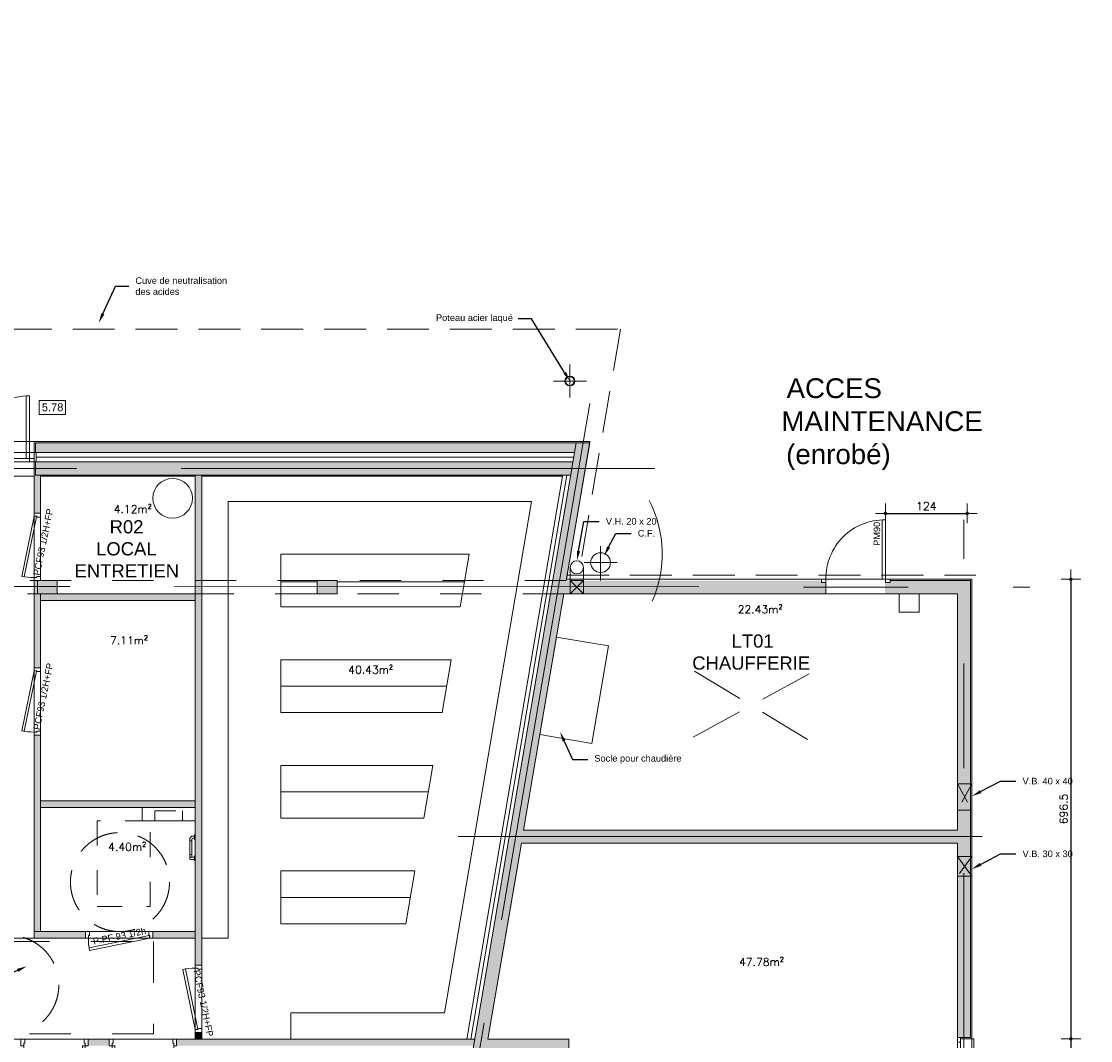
# Model space of a CAD drawing. Header units: metres. Extents: x -27451 to 793200, y -12566 to 75286.
# Tile 22 of 27: x 65497 to 81693, y 21922 to 37367. Entities that reach past the tile are written whole.
import ezdxf
from ezdxf import colors
from ezdxf.entities.mleader import LeaderData, LeaderLine
from ezdxf.math import Vec2, Vec3

# ---------------------------------------------------------------- set-up
doc = ezdxf.new("R2010")
doc.units = ezdxf.units.M
doc.header["$LTSCALE"] = 50
for name, pattern in [('AXES', [50.8, 31.75, -6.35, 6.35, -6.35]), ('CACHE', [9.525, 6.35, -3.175]), ('INTERROMPU', [19.05, 12.7, -6.35]), ('PLURIELLE', [0.5, 0.25, -0.25])]:
    doc.linetypes.add(name, pattern=pattern)
doc.layers.get('0').update_dxf_attribs({"lineweight": 0})
doc.layers.get('DefPoints').update_dxf_attribs({"lineweight": 0})
for name, color, linetype, lineweight in [('D-CLDIST', 3, 'Continuous', 0), ('D-CLDOUB', 2, 'Continuous', 0), ('D-ISOLAT', 104, 'Continuous', 0), ('E-EQUIP', 30, 'Continuous', 0), ('E-MOBIL', 43, 'Continuous', 0), ('E-SERRUR', 9, 'Continuous', 0), ('H-CLOISON', 20, 'Continuous', 0), ('H-PAROIS', 9, 'Continuous', 0), ('O-MENUISEXT', 1, 'Continuous', 0), ('O-MENUISINT', 6, 'Continuous', 0), ('P-PLAF. PLACO', 60, 'Continuous', 0), ('P-PLOMBERIE', 5, 'ELECTRICITE', 0), ('R-COT50', 7, 'Continuous', 0), ('R-TEXTE1', 7, 'Continuous', 0), ('R-TEXTE2', 1, 'Continuous', 0), ('S-AXESTR', 1, 'AXES', 0), ('S-CHARPENTE', 8, 'Continuous', 0), ('S-ELTVUS', 195, 'Continuous', 0), ('S-MACON', 4, 'Continuous', 0), ('S-POUTRE', 8, 'INTERROMPU', 0), ('S-SANIT.', 143, 'Continuous', 0), ('T-DIVERS', 52, 'Continuous', 0), ('T-TEXTE SURFACE', 31, 'Continuous', 0), ('V-ENDUIT', 3, 'Continuous', 0)]:
    doc.layers.add(name, color=color, linetype=linetype, lineweight=lineweight)
doc.layers.add('R-ACCESSIBILITE PMR', color=7, linetype='Continuous', lineweight=0, true_color=0x8f23b3)
doc.layers.add('SU-SURHAB', color=21, linetype='Continuous', lineweight=0, plot=False)
doc.layers.add('SU-SURHOB', color=225, linetype='Continuous', lineweight=0, plot=False)
doc.styles.add('AAP Fort', font='swiss.ttf')
doc.styles.add('AAP Light', font='simplex.shx', dxfattribs={"width": 0.67})
doc.styles.add('Cotation', font='Romans.shx')
doc.linetypes.add('AEP', pattern='A,0.5,-0.2,["AEP",Standard,S=0.1,R=0,X=-0.1,Y=-0.05],-0.25', length=0.95)
doc.linetypes.add('ELECTRICITE', pattern='A,12.7,-5.08,["EL",Standard,S=2.54,R=0,X=-2.54,Y=-1.27],-5.08', length=22.86)
doc.linetypes.add('ISOLATION', pattern='A,0.00254,-2.54,[134,ltypeshp.shx,S=2.54,R=0,X=-2.54,Y=0],-5.08,[134,ltypeshp.shx,S=2.54,R=180,X=2.54,Y=0],-2.54', length=10.16254)
doc.dimstyles.new('COT50', dxfattribs={"dimscale": 0, "dimtxt": 120, "dimasz": 10, "dimexe": 1.25, "dimexo": 0.625, "dimgap": 50, "dimtad": 1, "dimdec": 1, "dimlfac": 0.1, "dimrnd": 0.5, "dimdsep": 46, "dimtxsty": 'Cotation', "dimblk1": 'POINTCOT', "dimblk2": 'POINTCOT', "dimsah": 1, "dimcen": 150, "dimse1": 1, "dimse2": 1, "dimadec": 0, "dimazin": 0, "dimtfac": 1, "dimtdec": 1, "dimtix": 1, "dimtmove": 2, "dimatfit": 3, "dimldrblk": 'POINTCOT', "dimfxl": 1, "dimtfill": 1, "dimtolj": 1, "dimarcsym": 0})

# ---------------------------------------------------------------- blocks, each defined once
blk = doc.blocks.new('Pint_Cloison10_93')
for points in [[(-8.5, 0), (-4.5, 0), (-4.5, 93), (-8.5, 93)], [(-96, -10), (-102, -10), (-102, 0), (-97.5, 0), (-97.5, -4), (-96, -4)]]:
    blk.add_lwpolyline(points, close=True)
blk.add_lwpolyline([(0, -10), (-6, -10), (-6, -4), (-4.5, -4), (-4.5, 0), (0, 0), (0, -10)])
at = {"ltscale": 25}
blk.add_arc((-4.5, 0), 93, 90, 180, dxfattribs=at)
blk = doc.blocks.new('Pext_90')
for points in [[(-7, 0), (-12, 0), (-12, 95), (-7, 95)], [(-102, -5), (-109, -5), (-109, 0), (-102, 0)], [(0, -5), (-7, -5), (-7, 0), (0, 0)]]:
    blk.add_lwpolyline(points, close=True)
blk.add_arc((-7, 0), 95, 90, 180)
blk = doc.blocks.new('PORTE 90 CLOIS 12 SEMI FERMEE')
blk.add_lwpolyline([(-2, 0), (-2, -6), (-8, -6), (-8, -4.5), (-12, -4.5), (-12, 0), (-2, 0)])
for points in [[(-8.1, -5.3), (-12, -4.5), (-30.7, -95.6), (-26.8, -96.4)], [(-2, -96), (-2, -102), (-12, -102), (-12, -97.5), (-8, -97.5), (-8, -96)]]:
    blk.add_lwpolyline(points, close=True)
at = {"ltscale": 25}
blk.add_arc((-12, -4.5), 93, 258.4134, 270, dxfattribs=at)
blk = doc.blocks.new('POINTCOT')
for p, q in [((0, 15), (0, -15)), ((-15, 0), (15, 0))]:
    blk.add_line(p, q)
at = {"const_width": 2.5}
blk.add_lwpolyline([(-1.3, 0, 1), (1.3, 0, 1)], format="xyb", close=True, dxfattribs=at)
blk = doc.blocks.new('*D576')
at = {"layer": 'DefPoints', "color": 0, "transparency": 16777216}
for p in [(79825, 29911), (78585, 28893), (79825, 28913)]:
    blk.add_point(p, dxfattribs=at)
at = {"layer": 'R-COT50', "color": 0, "lineweight": -2, "transparency": 16777216}
blk.add_line((78595, 29911), (79815, 29911), dxfattribs=at)
at = {"layer": 'R-COT50', "color": 0, "lineweight": -2, "transparency": 16777216, "xscale": 10, "yscale": 10, "zscale": 10}
for p, rotation in [((78585, 29911), 180.0000000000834), ((79825, 29911), 8.335597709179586e-11)]:
    blk.add_blockref('POINTCOT', p, dxfattribs=dict(at, rotation=rotation))
at = {"layer": 'R-COT50', "color": 0, "transparency": 16777216, "insert": (79205, 30021), "char_height": 120, "attachment_point": 5, "style": 'Cotation', "bg_fill": 3, "box_fill_scale": 1.1, "bg_fill_color": 256, "bg_fill_true_color": 13158600, "bg_fill_transparency": 0}
blk.add_mtext('\\A1;124', dxfattribs=at)
blk = doc.blocks.new('*D585')
at = {"layer": 'DefPoints', "color": 0, "transparency": 16777216}
for p in [(79895, 28913), (79895, 21949), (81395, 21949)]:
    blk.add_point(p, dxfattribs=at)
at = {"layer": 'R-COT50', "color": 0, "lineweight": -2, "transparency": 16777216}
blk.add_line((81395, 28903), (81395, 21959), dxfattribs=at)
at = {"layer": 'R-COT50', "color": 0, "lineweight": -2, "transparency": 16777216, "xscale": 10, "yscale": 10, "zscale": 10}
for p, rotation in [((81395, 28913), 90), ((81395, 21949), 270)]:
    blk.add_blockref('POINTCOT', p, dxfattribs=dict(at, rotation=rotation))
at = {"layer": 'R-COT50', "color": 0, "transparency": 16777216, "insert": (81285, 25431), "char_height": 120, "attachment_point": 5, "rotation": 90, "style": 'Cotation', "bg_fill": 3, "box_fill_scale": 1.1, "bg_fill_color": 256, "bg_fill_true_color": 13158600, "bg_fill_transparency": 0}
blk.add_mtext('\\A1;696.5', dxfattribs=at)
blk = doc.blocks.new('*D586')
at = {"layer": 'DefPoints', "color": 0, "transparency": 16777216}
for p in [(79895, 21949), (79895, 18409), (81395, 18409)]:
    blk.add_point(p, dxfattribs=at)
at = {"layer": 'R-COT50', "color": 0, "lineweight": -2, "transparency": 16777216}
blk.add_line((81395, 21939), (81395, 18419), dxfattribs=at)
at = {"layer": 'R-COT50', "color": 0, "lineweight": -2, "transparency": 16777216, "xscale": 10, "yscale": 10, "zscale": 10}
for p, rotation in [((81395, 21949), 90), ((81395, 18409), 270)]:
    blk.add_blockref('POINTCOT', p, dxfattribs=dict(at, rotation=rotation))
at = {"layer": 'R-COT50', "color": 0, "transparency": 16777216, "insert": (81285, 20179), "char_height": 120, "attachment_point": 5, "rotation": 90, "style": 'Cotation', "bg_fill": 3, "box_fill_scale": 1.1, "bg_fill_color": 256, "bg_fill_true_color": 13158600, "bg_fill_transparency": 0}
blk.add_mtext('\\A1;354 x 80', dxfattribs=at)

msp = doc.modelspace()

# ---------------------------------------------------------------- hatches: boundary and pattern name
at = {"layer": 'H-CLOISON'}
h = msp.add_hatch(color=256, dxfattribs=at)
h.dxf.hatch_style = 1
h.paths.add_polyline_path([(65789.13, 28592.84), (65789.13, 28692.84), (65739.13, 28692.84), (65689.13, 28692.84), (65689.13, 27572.84), (65789.13, 27572.84)])
h.paths.add_polyline_path([(65739.13, 28804.56), (65689.13, 28804.6), (65689.13, 28692.84), (65739.13, 28692.84)])
h.paths.add_polyline_path([(65739.13, 28892.84), (65689.13, 28892.84), (65689.13, 28804.6), (65739.13, 28804.56)])
h.paths.add_polyline_path([(65789.13, 30472.84), (65789.13, 30492.84), (65689.13, 30492.84), (65689.13, 29912.84), (65789.13, 29912.84)])
for points in [[(68229.13, 30492.84), (68129.13, 30492.84), (68129.13, 23064.27), (68229.13, 23064.27)], [(65789.13, 26552.84), (65689.13, 26552.84), (65689.13, 23574.27), (65789.13, 23574.27)], [(65789.13, 25554.27), (65789.13, 25454.27), (68129.13, 25454.27), (68129.13, 25554.27)], [(66829.13, 21944.27), (66509.13, 21944.27), (66509.13, 21844.27), (66829.13, 21844.27)], [(72345.43, 21844.73), (72362.4, 21944.27), (67849.13, 21944.27), (67849.13, 21844.27)]]:
    msp.add_hatch(color=256, dxfattribs=at).paths.add_polyline_path(points)
h = msp.add_hatch(color=256, dxfattribs=at)
h.dxf.hatch_style = 1
h.paths.add_polyline_path([(68129.13, 28592.84), (68129.13, 28692.84), (65789.13, 28692.84), (65789.13, 28592.84)])
h = msp.add_hatch(color=256, dxfattribs=at)
h.paths.add_polyline_path([(66466.63, 23474.27), (66466.63, 23574.27), (65689.13, 23574.27), (65689.13, 23474.27)])
h.paths.add_polyline_path([(68129.13, 23474.27), (68129.13, 23574.27), (67486.63, 23574.27), (67486.63, 23474.27)])
msp.add_hatch(color=256, dxfattribs=at).paths.add_polyline_path([(68229.13, 21944.27), (68229.13, 22044.27), (68129.13, 22044.27), (68129.13, 21944.27)], flags=17)
at = {"layer": 'H-PAROIS', "true_color": 0x002f5f}
h = msp.add_hatch(color=158, dxfattribs=at)
h.dxf.hatch_style = 1
h.paths.add_polyline_path([(73105.38, 25112.84), (73715.61, 28692.84), (77679.77, 28692.84), (77679.77, 28862.84), (77609.77, 28862.84), (77609.77, 28892.84), (73749.7, 28892.84), (74056.52, 30692.84), (74105.95, 30982.84), (73903.07, 30982.84), (73853.63, 30692.84), (65709.13, 30692.84), (65709.13, 30492.84), (73819.54, 30492.84), (72328.31, 21744.27), (73589.13, 21744.27), (73589.13, 21524.27), (73789.13, 21524.27), (73789.13, 21944.27), (72565.29, 21944.27), (73071.29, 24912.84), (79674.77, 24912.84), (79674.77, 21964.27), (79874.77, 21964.27), (79874.77, 28892.84), (78649.77, 28892.84), (78649.77, 28862.84), (78579.77, 28862.84), (78579.77, 28692.84), (79674.77, 28692.84), (79674.77, 25112.84)])
h = msp.add_hatch(color=158, dxfattribs=at)
h.dxf.hatch_style = 1
h.paths.add_polyline_path([(73877.5, 30832.84), (73903.07, 30982.84), (65709.13, 30982.84), (65709.13, 30832.84)])
h = msp.add_hatch(color=158, dxfattribs=at)
h.dxf.hatch_style = 1
h.paths.add_polyline_path([(66039.13, 28692.84), (66039.13, 28892.84), (65739.13, 28892.84), (65739.13, 28692.84)], flags=17)
h = msp.add_hatch(color=158, dxfattribs=at)
h.dxf.hatch_style = 1
h.paths.add_polyline_path([(69979.13, 28892.84), (69979.13, 28692.84), (70279.13, 28692.84), (70279.13, 28892.84)], flags=17)

# ---------------------------------------------------------------- linework, layer by layer
at = {"layer": 'D-CLDIST'}
for p, q in [((65689.13, 30492.84), (65689.13, 29912.84)), ((65789.13, 30492.84), (65789.13, 29912.84)), ((68129.13, 30492.84), (68129.13, 23064.27)), ((68229.13, 30492.84), (68229.13, 23064.27)), ((65689.13, 28892.84), (65689.13, 27572.84)), ((65789.13, 28892.84), (65789.13, 28892.84)), ((65789.13, 28692.84), (65789.13, 27572.84)), ((65789.13, 28692.84), (68129.13, 28692.84)), ((65789.13, 28592.84), (68129.13, 28592.84)), ((65689.13, 26552.84), (65689.13, 23474.27)), ((65789.13, 26552.84), (65789.13, 23574.27)), ((68129.13, 25554.27), (65789.13, 25554.27)), ((68129.13, 25454.27), (65789.13, 25454.27)), ((65689.13, 23574.27), (66466.63, 23574.27)), ((67486.63, 23574.27), (68129.13, 23574.27)), ((65689.13, 23474.27), (66466.63, 23474.27)), ((67486.63, 23474.27), (68129.13, 23474.27)), ((68129.13, 22044.27), (68129.13, 21944.27)), ((68229.13, 22044.27), (68229.13, 21944.27)), ((66509.13, 21944.27), (66829.13, 21944.27)), ((67849.13, 21944.27), (72362.4, 21944.27))]:
    msp.add_line(p, q, dxfattribs=at)
at = {"layer": 'D-CLDOUB'}
for p, q in [((65689.13, 30492.84), (65689.13, 30692.84)), ((68129.13, 30472.84), (65789.13, 30472.84)), ((73696.13, 30472.84), (68229.13, 30472.84)), ((72242.4, 21944.27), (73696.13, 30472.84)), ((67329.13, 25254.27), (67329.13, 25454.27)), ((68129.13, 25254.27), (67329.13, 25254.27))]:
    msp.add_line(p, q, dxfattribs=at)
at = {"layer": 'D-ISOLAT', "color": 32, "linetype": 'ISOLATION'}
for p, q in [((65719.13, 30762.84), (73865.57, 30762.84)), ((72303.27, 21944.27), (73760.41, 30492.84))]:
    msp.add_line(p, q, dxfattribs=at)
at = {"layer": 'E-EQUIP'}
for p, q in [((74270.33, 28895.19), (74270.33, 29415.19)), ((74020.33, 29165.19), (74520.33, 29165.19))]:
    msp.add_line(p, q, dxfattribs=at)
msp.add_circle((74270.33, 29165.19), 150, dxfattribs=at)
at = {"layer": 'E-MOBIL'}
for p, q in [((73225.59, 30092.84), (68629.13, 30092.84)), ((68629.13, 30092.84), (68629.13, 23474.27)), ((71904.81, 22344.27), (73225.59, 30092.84)), ((72277.69, 29292.84), (69429.13, 29292.84)), ((69429.13, 29292.84), (69429.13, 28492.84)), ((72141.33, 28492.84), (72277.69, 29292.84)), ((69979.13, 28872.84), (69429.13, 28872.84)), ((72209.51, 28872.84), (70279.13, 28872.84)), ((72141.33, 28492.84), (69429.13, 28492.84)), ((72004.96, 27692.84), (69429.13, 27692.84)), ((69429.13, 27692.84), (69429.13, 26892.84)), ((71868.6, 26892.84), (72004.96, 27692.84)), ((71936.78, 27292.84), (69429.13, 27292.84)), ((71868.6, 26892.84), (69429.13, 26892.84)), ((71732.23, 26092.84), (69429.13, 26092.84)), ((69429.13, 26092.84), (69429.13, 25292.84)), ((71595.87, 25292.84), (71732.23, 26092.84)), ((71664.05, 25692.84), (69429.13, 25692.84)), ((71595.87, 25292.84), (69429.13, 25292.84)), ((71459.51, 24492.84), (69429.13, 24492.84)), ((69429.13, 24492.84), (69429.13, 23692.84)), ((71323.14, 23692.84), (71459.51, 24492.84)), ((71391.33, 24092.84), (69429.13, 24092.84)), ((71323.14, 23692.84), (69429.13, 23692.84)), ((68229.13, 23474.27), (68629.13, 23474.27)), ((69579.13, 22344.27), (71904.81, 22344.27)), ((69579.13, 22344.27), (69579.13, 21944.27))]:
    msp.add_line(p, q, dxfattribs=at)
at = {"layer": 'E-SERRUR'}
for points in [[(78584.77, 28912.84), (78534.77, 28912.84), (78534.77, 29812.84), (78584.77, 29812.84)], [(77684.77, 28862.84), (77614.77, 28862.84), (77614.77, 28912.84), (77684.77, 28912.84)], [(78654.77, 28862.84), (78584.77, 28862.84), (78584.77, 28912.84), (78654.77, 28912.84)]]:
    msp.add_lwpolyline(points, close=True, dxfattribs=at)
at = {"layer": 'O-MENUISEXT'}
msp.add_line((79724.77, 21949.27), (79724.77, 18409.27), dxfattribs=at)
for points in [[(64569.13, 30832.84), (65719.13, 30832.84), (65719.13, 30692.84), (64569.13, 30692.84)], [(65719.13, 30832.84), (65719.13, 30692.84), (65689.13, 30692.84), (65689.13, 30832.84)], [(79724.77, 21969.27), (79724.77, 21899.27), (79674.77, 21899.27), (79674.77, 21969.27)]]:
    msp.add_lwpolyline(points, close=True, dxfattribs=at)
at = {"layer": 'P-PLAF. PLACO', "color": 253}
for points in [[(65789.13, 25554.27), (68129.13, 25554.27), (68129.13, 30492.84), (65789.13, 30492.84), (65789.13, 28892.84), (66039.13, 28892.84), (66039.13, 28692.84), (65789.13, 28692.84)], [(68229.13, 30472.84), (68229.13, 21944.27), (72242.4, 21944.27), (73696.13, 30472.84), (68229.13, 30472.84)], [(73715.61, 28692.84), (73715.61, 28692.84), (73715.61, 28692.84), (73105.38, 25112.84), (79674.77, 25112.84), (79674.77, 28692.84), (77609.77, 28692.84)]]:
    msp.add_lwpolyline(points, close=True, dxfattribs=at)
for points in [[(65789.13, 30472.84), (68129.13, 30472.84), (68129.13, 28692.84), (66039.13, 28692.84), (66039.13, 28692.84), (66039.13, 28692.84), (66039.13, 28892.84), (65789.13, 28892.84), (65789.13, 30472.84)], [(68229.13, 21944.27), (68229.13, 30472.84), (73696.13, 30472.84), (72242.4, 21944.27), (68229.13, 21944.27)], [(65789.13, 28592.84), (68129.13, 28592.84), (68129.13, 25554.27), (65789.13, 25554.27), (65789.13, 28592.84)], [(72565.29, 21944.27), (73071.29, 24912.84), (79674.77, 24912.84), (79674.77, 17624.27), (73789.13, 17624.27), (73789.13, 21944.27), (72565.29, 21944.27)]]:
    msp.add_lwpolyline(points, dxfattribs=at)
at = {"layer": 'P-PLOMBERIE', "linetype": 'AEP', "ltscale": 80}
msp.add_arc((73423.2, 29294.66), 1780.37, 336.295285, 27.110866, dxfattribs=at)
at = {"layer": 'R-ACCESSIBILITE PMR', "linetype": 'PLURIELLE', "ltscale": 50}
msp.add_lwpolyline([(67497.16, 23424.27), (67497.16, 22024.27), (65297.16, 22024.27), (65297.16, 23424.27), (67497.16, 23424.27)], dxfattribs=at)
at = {"layer": 'R-ACCESSIBILITE PMR', "linetype": 'INTERROMPU'}
msp.add_circle((66990.65, 24324.27), 750, dxfattribs=at)
at = {"layer": 'R-ACCESSIBILITE PMR', "linetype": 'PLURIELLE', "ltscale": 50}
msp.add_circle((65314.12, 22765.07), 750, dxfattribs=at)
at = {"layer": 'R-TEXTE1'}
msp.add_lwpolyline([(65768.77, 31412.3), (66165.65, 31412.3), (66165.65, 31624.38), (65768.77, 31624.38)], close=True, dxfattribs=at)
at = {"layer": 'S-AXESTR', "ltscale": 5}
for p, q in [((74106.06, 31578.62), (71542.4, 16538.49)), ((55219.13, 30592.84), (75090.19, 30592.84)), ((79774.77, 16524.27), (79774.77, 29812.84)), ((55119.13, 28812.84), (80774.77, 28792.84)), ((72115.06, 25012.84), (80774.77, 25012.84))]:
    msp.add_line(p, q, dxfattribs=at)
at = {"layer": 'S-CHARPENTE', "linetype": 'AXES', "ltscale": 0.5}
for p, q in [((73805.48, 31667.02), (73805.48, 32167.02)), ((73555.48, 31917.02), (74055.48, 31917.02))]:
    msp.add_line(p, q, dxfattribs=at)
at = {"layer": 'S-CHARPENTE'}
for radius in [75, 67]:
    msp.add_circle((73805.48, 31917.02), radius, dxfattribs=at)
at = {"layer": 'S-ELTVUS'}
for p, q in [((64669.13, 30742.84), (65569.13, 30742.84)), ((77684.77, 28912.84), (78584.77, 28912.84)), ((75695.19, 27518.32), (76379.84, 27104.48)), ((76726.39, 27097.14), (77427.96, 27481.59)), ((75674.04, 26520.45), (76375.61, 26904.91)), ((76722.16, 26897.56), (77406.8, 26483.72)), ((79924.77, 18409.27, 30), (79924.77, 21949.27, 30))]:
    msp.add_line(p, q, dxfattribs=at)
msp.add_lwpolyline([(74140.53, 26424.69), (74392.58, 27903.37), (73603.95, 28037.79), (73351.91, 26559.12)], close=True, dxfattribs=at)
at = {"layer": 'S-MACON'}
for p, q in [((74105.95, 30982.84), (65709.13, 30982.84)), ((65709.13, 30832.84), (65709.13, 30982.84)), ((73903.07, 30982.84), (72328.31, 21744.27)), ((74105.95, 30982.84), (73749.7, 28892.84)), ((73877.5, 30832.84), (65709.13, 30832.84)), ((65709.13, 30492.84), (65709.13, 30692.84)), ((73853.63, 30692.84), (65709.13, 30692.84)), ((73819.54, 30492.84), (65709.13, 30492.84)), ((77684.77, 28862.84), (77684.77, 28692.84)), ((78654.77, 28892.84), (79874.77, 28892.84)), ((79874.77, 21969.27), (79874.77, 28892.84)), ((73715.61, 28692.84), (73105.38, 25112.84)), ((73715.61, 28692.84), (77684.77, 28692.84)), ((78584.77, 28692.84), (79674.77, 28692.84)), ((79674.77, 25112.84), (79674.77, 28692.84)), ((73105.38, 25112.84), (79674.77, 25112.84)), ((73071.29, 24912.84), (72565.29, 21944.27)), ((73071.29, 24912.84), (79674.77, 24912.84)), ((79674.77, 21969.27), (79674.77, 24912.84)), ((72565.29, 21944.27), (73789.13, 21944.27)), ((73789.13, 21524.27), (73789.13, 21944.27)), ((79674.77, 21969.27), (79874.77, 21969.27))]:
    msp.add_line(p, q, dxfattribs=at)
for points in [[(65739.13, 28692.84), (66039.13, 28692.84), (66039.13, 28892.84), (65739.13, 28892.84)], [(69979.13, 28692.84), (70279.13, 28692.84), (70279.13, 28892.84), (69979.13, 28892.84)]]:
    msp.add_lwpolyline(points, close=True, dxfattribs=at)
at = {"layer": 'S-POUTRE', "linetype": 'PLURIELLE', "ltscale": 50}
for p, q in [((73749.7, 28892.84), (56319.13, 28892.84)), ((73715.61, 28692.84), (56319.13, 28692.84))]:
    msp.add_line(p, q, dxfattribs=at)
at = {"layer": 'S-POUTRE'}
msp.add_lwpolyline([(51034.13, 32702.84), (74571.58, 32702.84), (73935.79, 28972.84)], dxfattribs=at)
at = {"layer": 'S-SANIT.'}
for p, q in [((68047.26, 24970.18), (68047.26, 24947.18)), ((68081.26, 24947.18), (68047.26, 24947.18)), ((68047.26, 24947.18), (68047.26, 24685.18)), ((68081.26, 24970.18), (68081.26, 24947.18)), ((68081.26, 24947.18), (68081.26, 24702.18)), ((68117.14, 25022.18), (68101.13, 25022.18)), ((68117.14, 24988.18), (68101.13, 24988.18)), ((68117.14, 25038.18), (68117.14, 24972.18)), ((68129.14, 25040.35), (68119.14, 25040.35)), ((68119.14, 24970.18), (68129.14, 24970.18)), ((68129.14, 24970.18), (68129.14, 25040.18)), ((68081.26, 24743.18), (68047.26, 24743.18)), ((68064.32, 24702.18), (68112.8, 24702.18)), ((68115.26, 24668.18), (68064.32, 24668.18)), ((68115.26, 24702.18), (68081.26, 24702.18)), ((68117.13, 24718.18), (68117.13, 24652.18)), ((68129.13, 24720.18), (68119.13, 24720.18)), ((68119.13, 24650.18), (68129.13, 24650.18)), ((68129.13, 24650.18), (68129.13, 24720.18))]:
    msp.add_line(p, q, dxfattribs=at)
msp.add_lwpolyline([(78794.06, 28412.84), (79094.06, 28412.84), (79094.06, 28692.84), (78794.06, 28692.84)], close=True, dxfattribs=at)
at = {"layer": 'S-SANIT.', "color": 32, "linetype": 'CACHE'}
msp.add_lwpolyline([(67939.13, 25254.27), (67519.13, 25254.27), (67519.13, 25404.27), (67939.13, 25404.27)], close=True, dxfattribs=at)
at = {"layer": 'S-SANIT.', "linetype": 'PLURIELLE', "ltscale": 30}
msp.add_lwpolyline([(67446.63, 25254.27), (66646.63, 25254.27), (66646.63, 23954.27), (67446.63, 23954.27)], close=True, dxfattribs=at)
at = {"layer": 'S-SANIT.', "linetype": 'Continuous', "ltscale": 20}
msp.add_circle((67788.46, 30140.26), 300, dxfattribs=at)
at = {"layer": 'S-SANIT.'}
for centre, radius, start, end in [((68099.26, 24970.18), 52, 90, 180), ((68099.26, 24970.18), 18, 90, 180), ((68119.14, 25038.35), 2, 90, 180), ((68119.14, 24972.18), 2, 180, 270), ((68064.26, 24685.18), 17, 89.795012, 270.204988), ((68119.13, 24718.18), 2, 90, 180), ((68119.13, 24652.18), 2, 180, 270)]:
    msp.add_arc(centre, radius, start, end, dxfattribs=at)
at = {"layer": 'SU-SURHAB'}
for points in [[(64289.13, 23474.27), (65689.13, 23474.27), (65689.13, 30472.84), (64289.13, 30472.84)], [(68229.13, 30472.84), (68229.13, 21944.27), (72242.4, 21944.27), (73696.13, 30472.84), (68229.13, 30472.84)], [(73715.61, 28692.84), (73715.61, 28692.84), (73715.61, 28692.84), (73105.38, 25112.84), (79674.77, 25112.84), (79674.77, 28692.84), (77584.77, 28692.84)], [(56319.13, 21944.27), (68129.13, 21944.27), (68129.13, 23474.27), (65689.13, 23474.27), (64289.13, 23474.27), (59286.16, 23474.27), (58339.06, 27272.84), (56319.13, 27272.84)], [(65789.13, 23574.27), (68129.13, 23574.27), (68129.13, 25454.27), (65789.13, 25454.27)], [(72985.76, 24411.04), (72565.29, 21944.27), (73789.13, 21944.27), (73789.13, 17284.27), (79674.77, 17284.27), (79674.77, 24912.84), (73071.29, 24912.84)]]:
    msp.add_lwpolyline(points, close=True, dxfattribs=at)
for points in [[(66405.03, 28692.84), (68129.13, 28692.84), (68129.13, 30472.84), (65789.13, 30472.84), (65789.13, 28892.84), (66039.13, 28892.84), (66039.13, 28692.84), (65789.13, 28692.84), (66405.03, 28692.84)], [(65789.13, 28592.84), (65789.13, 25554.27), (68129.13, 25554.27), (68129.13, 28592.84), (65789.13, 28592.84)]]:
    msp.add_lwpolyline(points, dxfattribs=at)
at = {"layer": 'T-DIVERS'}
for p, q in [((73810.78, 28892.84), (73810.78, 29092.84)), ((74010.78, 28892.84), (74010.78, 29092.84))]:
    msp.add_line(p, q, dxfattribs=at)
at = {"layer": 'T-DIVERS', "linetype": 'CACHE'}
for p, q in [((73810.78, 28892.84), (74010.78, 28692.84)), ((74010.78, 28892.84), (73810.78, 28692.84))]:
    msp.add_line(p, q, dxfattribs=at)
msp.add_lwpolyline([(73810.78, 28692.84), (74010.78, 28692.84), (74010.78, 28892.84), (73810.78, 28892.84)], close=True, dxfattribs=at)
at = {"layer": 'T-DIVERS'}
msp.add_circle((73910.78, 29092.84), 100, dxfattribs=at)
at = {"layer": 'V-ENDUIT'}
for p, q in [((74109.36, 31002.84), (65689.13, 31002.84)), ((65689.13, 30832.84), (65689.13, 31002.84)), ((74105.95, 30982.84), (74109.36, 31002.84)), ((73753.11, 28912.84), (77639.77, 28912.84)), ((78654.77, 28912.84), (79894.77, 28912.84)), ((79894.77, 21949.27), (79894.77, 28912.84)), ((79724.77, 21949.27), (79894.77, 21949.27))]:
    msp.add_line(p, q, dxfattribs=at)

# ---------------------------------------------------------------- block references
at = {"layer": 'O-MENUISEXT', "xscale": 10, "yscale": 10, "zscale": 10}
msp.add_blockref('Pext_90', (65689.13, 30742.84), dxfattribs=at)
at = {"layer": 'O-MENUISINT', "xscale": 10, "yscale": 10, "zscale": 10}
for p in [(65809.13, 29912.84), (65809.13, 27572.84)]:
    msp.add_blockref('PORTE 90 CLOIS 12 SEMI FERMEE', p, dxfattribs=at)
at = {"layer": 'O-MENUISINT', "yscale": 10, "zscale": 10}
for name, p, xscale, rotation in [('PORTE 90 CLOIS 12 SEMI FERMEE', (67486.63, 23594.27), -10, 269.9999999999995), ('PORTE 90 CLOIS 12 SEMI FERMEE', (68249.13, 22044.27), -10, 180), ('Pint_Cloison10_93', (66509.13, 21844.27), -10, 180), ('Pint_Cloison10_93', (66829.13, 21844.27), 10, 180.0000000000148)]:
    msp.add_blockref(name, p, dxfattribs=dict(at, xscale=xscale, rotation=rotation))

# ---------------------------------------------------------------- texts
at = {"layer": 'E-SERRUR', "insert": (78456.09, 29601.51), "char_height": 100, "width": 900, "attachment_point": 5, "rotation": 90, "style": 'AAP Fort'}
msp.add_mtext('PM90 ', dxfattribs=at)
at = {"layer": 'O-MENUISINT', "char_height": 100, "attachment_point": 5, "style": 'AAP Fort'}
for s, insert, width, rotation in [('PCF93 1/2H+FP', (65828.82, 29476.95), 1093.3469, 78.413391), ('PCF93 1/2H+FP', (65828.82, 27136.95), 1093.3469, 78.413391), ('\\A1;P.PF 93 1/2h', (66984, 23506.45), 1609.7149, 11.586609), ('PCF93 1/2H+FP', (68253.88, 22487.71), 1153.2923, 281.586609)]:
    msp.add_mtext(s, dxfattribs=dict(at, insert=insert, width=width, rotation=rotation))
at = {"layer": 'R-COT50', "insert": (75561.32, -2761.66), "char_height": 120, "width": 1968.5722, "attachment_point": 4, "rotation": 90, "style": 'AAP Fort'}
msp.add_mtext('\\pi628.79;{\\fArial|b0|i0|c0|p34;ALL.  155}', dxfattribs=at)
at = {"layer": 'R-COT50', "char_height": 120, "width": 1968.5722, "attachment_point": 4, "style": 'Cotation'}
for insert in [(56559.31, 33685.13), (58839.31, 33685.13), (61194.76, 33685.13), (23703.13, 32390.65), (25864.05, 32390.65), (29064.05, 32390.65), (30664.05, 32390.65), (32264.05, 32390.65)]:
    msp.add_mtext('\\pi629.44;{\\fArial|b0|i0|c0|p34;ALL.  120}', dxfattribs=dict(at, insert=insert))
at = {"layer": 'R-TEXTE1', "insert": (65970.05, 31518.34), "char_height": 120, "width": 512.6868, "attachment_point": 5, "rotation": 359.999997, "style": 'AAP Fort'}
msp.add_mtext('5.78', dxfattribs=at)
at = {"layer": 'R-TEXTE2', "attachment_point": 4}
for s, insert, char_height, width, style in [('\\pi610.69;{\\fArial|b0|i0|c0|p34;P06\\P\\pi115.4;TISANERIE\\P\\pi208.38;DETENTE}', (36128.29, 34077.12), 200, 1684.1454, 'AAP Fort'), ('\\pi1422.4;{\\fArial Narrow|b0|i0|c0|p34;\\W0.8;RETOMBEE PORTE-A-FAUX NIVEAU R+1 et R+2}', (56212.05, 32558.37), 200, 6986.5495, 'AAP Light'), ('\\pi48.076;{\\fArial|b0|i0|c0|p34;ACCES \\P\\pi-30.659;MAINTENANCE\\P\\pi41.998;(enrobé)}', (77040.08, 31263.21), 300, 2383.5524, 'AAP Fort'), ('\\pi528.16;{\\fArial|b0|i0|c0|p34;ASC.\\P\\pi437.23;630 kg}', (48942.29, 29466.48), 200, 1684.1454, 'AAP Fort'), ('\\pi2526.6;{\\fArial|b0|i0|c0|p34;\\P\\pi2286.9;R05\\P\\pi1647.8;RANGEMENT \\P\\pi1415.7;MATERIEL E.P.S.}', (19530.48, 29211.12), 200, 5053.142, 'AAP Fort'), ('\\pi619.15;{\\fArial|b0|i0|c0|p34;A01\\P\\pi-126.89;SECRETARIAT}', (58150.33, 29195.61), 200, 1684.1454, 'AAP Fort'), ('\\pi609.88;{\\fArial|b0|i0|c0|p34;P05\\P\\pi293.85;ESPACE \\P\\pi-195.58;PROFESSEURS}', (41112.18, 28474.69), 200, 1684.1454, 'AAP Fort'), ('\\pi600.87;{\\fArial|b0|i0|c0|p34;A02\\P\\pi55.442;INFIRMERIE}', (61537.22, 28176.77), 200, 1684.1454, 'AAP Fort'), ('\\pi559.54;{\\fArial|b0|i0|c0|p34;LT01\\P\\pi-36.031;CHAUFFERIE}', (75695.3, 27808.89), 200, 1684.1454, 'AAP Fort'), ('\\pi603.53;{\\fArial|b0|i0|c0|p34;R04\\P\\pi464.31;ZONE \\P\\pi-71.092;PHOTOCOPIE}', (60613.49, 25203.85), 200, 1684.1454, 'AAP Fort'), ('\\pi610.37;V03\\P\\pi315.66;ESPACE \\P\\pi-15.565;POLYVALENT', (24207.02, 24299.15), 200, 1684.1454, 'AAP Fort'), ('\\pi2521.7;V02\\P\\pi1135.6;SALLE DE PERMANENCE', (31331.09, 24299.15), 200, 5506.8283, 'AAP Fort'), ('\\pi598.35;{\\fArial|b0|i0|c0|p34;C05\\P\\pi-86.44;CIRCULATION}', (45829.93, 23728.29), 200, 1684.1454, 'AAP Fort'), ('\\pi1906.9;{\\fArial|b0|i0|c0|p34;V01\\P\\pi1238.7;BUREAU CPE}', (39071.15, 23603.81), 200, 4258.3953, 'AAP Fort'), ('\\pi630.2;{\\fArial|b0|i0|c0|p34;E01\\P\\pi163.9;ESCALIER}', (19302.8, 21783.65), 200, 1684.1454, 'AAP Fort')]:
    msp.add_mtext(s, dxfattribs=dict(at, insert=insert, char_height=char_height, width=width, style=style))
at = {"layer": 'T-TEXTE SURFACE', "char_height": 120, "attachment_point": 1, "style": 'Cotation'}
for s, insert in [('4.12m²', (66895.94, 30036.56)), ('22.43m²', (76347.18, 28516.79)), ('7.11m²', (66839.67, 28047.4)), ('40.43m²', (70447.68, 27601.94)), ('4.40m²', (66812.51, 24917.61)), ('47.78m²', (76368.05, 23173.42))]:
    msp.add_mtext(s, dxfattribs=dict(at, insert=insert))

# ---------------------------------------------------------------- leaders
at = {"layer": 'R-TEXTE1'}
ml = msp.add_multileader_mtext('Standard', dxfattribs=at)
ml.set_content('Cuve de neutralisation\\Pdes acides ', color=256, style='AAP Fort')
ml.set_leader_properties()
ml.build(insert=Vec2(0, 0))
ml.multileader.update_dxf_attribs({"text_left_attachment_type": 2, "text_right_attachment_type": 2, "dogleg_length": 10, "arrow_head_size": 150})
ctx = ml.context
ctx.base_point, ctx.char_height, ctx.arrow_head_size, ctx.landing_gap_size, ctx.plane_origin = Vec3(67123.96, 33353.18), 100, 150, 100, Vec3(67290.69, 34313.58)
ctx.left_attachment, ctx.right_attachment = 2, 2
notes = []
notes.append((ctx, [(0, (1, 1, 0), (66924.67, 33353.18), (1, 0), 199.29, [(0, [(66668.87, 32798.98)], 0, [])])]))
ctx.mtext.insert, ctx.mtext.rotation, ctx.mtext.flow_direction = Vec3(67223.96, 33488.99), 6.28318531, 5
ml = msp.add_multileader_mtext('Standard', dxfattribs=at)
ml.set_content('Poteau acier laqué ', color=256, style='AAP Fort')
ml.set_leader_properties()
ml.build(insert=Vec2(0, 0))
ml.multileader.update_dxf_attribs({"text_left_attachment_type": 2, "text_right_attachment_type": 2, "dogleg_length": 10, "arrow_head_size": 150})
ctx = ml.context
ctx.base_point, ctx.char_height, ctx.arrow_head_size, ctx.landing_gap_size, ctx.plane_origin = Vec3(71677.9, 32859.27), 100, 150, 100, Vec3(71844.62, 33819.66)
ctx.left_attachment, ctx.right_attachment = 2, 2
notes.append((ctx, [(1, (1, 1, 0), (73222.2, 32859.27), (-1, 0), 199.29, [(0, [(73805.48, 31917.02)], 0, [])])]))
ctx.mtext.insert, ctx.mtext.rotation, ctx.mtext.flow_direction = Vec3(71777.9, 32926.92), 6.28318531, 5
ml = msp.add_multileader_mtext('Standard', dxfattribs=at)
ml.set_content('V.H. 20 x 20', color=256, style='AAP Fort')
ml.set_leader_properties()
ml.build(insert=Vec2(0, 0))
ml.multileader.update_dxf_attribs({"text_left_attachment_type": 2, "text_right_attachment_type": 2, "dogleg_length": 10, "arrow_head_size": 150})
ctx = ml.context
ctx.base_point, ctx.char_height, ctx.arrow_head_size, ctx.landing_gap_size, ctx.plane_origin = Vec3(74250.45, 29788.85), 100, 150, 100, Vec3(73624.49, 30520.96)
ctx.left_attachment, ctx.right_attachment = 2, 2
notes.append((ctx, [(0, (1, 1, 0), (74018.41, 29788.85), (1, 0), 232.04, [(0, [(73910.78, 29192.84)], 0, [])])]))
ctx.mtext.insert, ctx.mtext.rotation, ctx.mtext.flow_direction = Vec3(74350.45, 29840.24), 6.28318531, 5
ml = msp.add_multileader_mtext('Standard', dxfattribs=at)
ml.set_content('C.F.', color=256, style='AAP Fort')
ml.set_leader_properties()
ml.build(insert=Vec2(0, 0))
ml.multileader.update_dxf_attribs({"text_left_attachment_type": 2, "text_right_attachment_type": 2, "dogleg_length": 10, "arrow_head_size": 150})
ctx = ml.context
ctx.base_point, ctx.char_height, ctx.arrow_head_size, ctx.landing_gap_size, ctx.plane_origin = Vec3(74733.54, 29607.86), 100, 150, 100, Vec3(74107.58, 30339.97)
ctx.left_attachment, ctx.right_attachment = 2, 2
notes.append((ctx, [(0, (1, 1, 0), (74501.5, 29607.86), (1, 0), 232.04, [(0, [(74323.62, 29267.48)], 0, [])])]))
ctx.mtext.insert, ctx.mtext.rotation, ctx.mtext.flow_direction = Vec3(74833.54, 29660.54), 6.28318531, 5
ml = msp.add_multileader_mtext('Standard', dxfattribs=at)
ml.set_content('Socle pour chaudière', color=256, style='AAP Fort')
ml.set_leader_properties()
ml.build(insert=Vec2(0, 0))
ml.multileader.update_dxf_attribs({"text_left_attachment_type": 2, "text_right_attachment_type": 2, "dogleg_length": 10, "arrow_head_size": 150})
ctx = ml.context
ctx.base_point, ctx.char_height, ctx.arrow_head_size, ctx.landing_gap_size, ctx.plane_origin = Vec3(74076.45, 26182.3), 100, 150, 100, Vec3(73450.49, 26914.4)
ctx.left_attachment, ctx.right_attachment = 2, 2
notes.append((ctx, [(0, (1, 1, 0), (73844.42, 26182.3), (1, 0), 232.04, [(0, [(73657.56, 26597.71)], 0, [])])]))
ctx.mtext.insert, ctx.mtext.rotation, ctx.mtext.flow_direction = Vec3(74176.45, 26249.95), 6.28318531, 5
ml = msp.add_multileader_mtext('Standard', dxfattribs=at)
ml.set_content('Réseau E.U. en plafond', color=256, style='AAP Fort')
ml.set_leader_properties()
ml.build(insert=Vec2(0, 0))
ml.multileader.update_dxf_attribs({"text_left_attachment_type": 2, "text_right_attachment_type": 2, "dogleg_length": 10, "arrow_head_size": 150})
ctx = ml.context
ctx.base_point, ctx.char_height, ctx.arrow_head_size, ctx.landing_gap_size, ctx.plane_origin = Vec3(63394.5, 22899.65), 100, 150, 100, Vec3(63836.65, 23860.05)
ctx.left_attachment, ctx.right_attachment = 2, 2
notes.append((ctx, [(1, (1, 1, 0), (65243.01, 22899.65), (-1, 0), 199.29, [(0, [(65577.53, 23047.46)], 0, [])])]))
ctx.mtext.insert, ctx.mtext.rotation, ctx.mtext.flow_direction = Vec3(63494.5, 22967.3), 6.28318531, 5
for ctx, leaders in notes:
    for number, flags, end, landing, length, lines in leaders:
        leader = LeaderData()
        leader.index, (leader.has_last_leader_line, leader.has_dogleg_vector, leader.attachment_direction) = number, flags
        leader.last_leader_point, leader.dogleg_vector, leader.dogleg_length = Vec3(end), Vec3(landing), length
        for number, points, colour, breaks in lines:
            line = LeaderLine()
            line.index, line.vertices, line.color, line.breaks = number, Vec3.list(points), colors.encode_raw_color(colour), breaks
            leader.lines.append(line)
        ctx.leaders.append(leader)

# ---------------------------------------------------------------- next in the draw order: dimensions: what is measured, and where the dimension line sits
at = {"layer": 'R-COT50'}
dim = msp.add_linear_dim(base=(79824.77, 29911.09), p1=(78584.77, 28892.84), p2=(79824.77, 28912.84), angle=0, dimstyle='COT50', override={"dimscale": 1}, dxfattribs=at)
dim.commit()
dim.dimension.update_dxf_attribs({"geometry": '*D576', "text_midpoint": (79204.77, 30021.09)})

# ---------------------------------------------------------------- next in the draw order: linework, layer by layer
at = {"layer": 'E-SERRUR'}
msp.add_arc((78567.5, 28930.11), 882.9, 88.879195, 181.120772, dxfattribs=at)

# ---------------------------------------------------------------- next in the draw order: dimensions: what is measured, and where the dimension line sits
at = {"layer": 'R-COT50'}
dim = msp.add_linear_dim(base=(81394.77, 21949.27), p1=(79894.77, 28912.84), p2=(79894.77, 21949.27), angle=90, dimstyle='COT50', override={"dimscale": 1}, dxfattribs=at)
dim.commit()
dim.dimension.update_dxf_attribs({"geometry": '*D585', "text_midpoint": (81284.77, 25431.06)})

# ---------------------------------------------------------------- next in the draw order: linework, layer by layer
at = {"layer": 'S-POUTRE'}
msp.add_line((73763.34, 28972.84), (79954.77, 28972.84), dxfattribs=at)
at = {"layer": 'T-DIVERS', "linetype": 'CACHE'}
for p, q in [((79674.77, 25812.84), (79894.77, 25412.84)), ((79894.77, 25812.84), (79674.77, 25412.84)), ((79674.77, 24712.84), (79894.77, 24412.84)), ((79894.77, 24712.84), (79674.77, 24412.84))]:
    msp.add_line(p, q, dxfattribs=at)
for points in [[(79674.77, 25412.84), (79894.77, 25412.84), (79894.77, 25812.84), (79674.77, 25812.84)], [(79674.77, 24412.84), (79894.77, 24412.84), (79894.77, 24712.84), (79674.77, 24712.84)]]:
    msp.add_lwpolyline(points, close=True, dxfattribs=at)

# ---------------------------------------------------------------- next in the draw order: texts
at = {"layer": 'R-COT50', "insert": (59865.66, 23371.65), "char_height": 120, "width": 1968.5722, "attachment_point": 4, "style": 'Cotation'}
msp.add_mtext('\\pi295.71;ALL.  1.00  m', dxfattribs=at)
at = {"layer": 'R-TEXTE2', "insert": (66230.04, 29374.73), "char_height": 200, "width": 1684.1454, "attachment_point": 4, "style": 'AAP Fort'}
msp.add_mtext('\\pi604.15;{\\fArial|b0|i0|c0|p34;R02\\P\\pi399.17;LOCAL\\P\\pi72.905;ENTRETIEN}', dxfattribs=at)

# ---------------------------------------------------------------- next in the draw order: dimensions: what is measured, and where the dimension line sits
at = {"layer": 'R-COT50'}
dim = msp.add_linear_dim(base=(81394.77, 18409.27), p1=(79894.77, 21949.27), p2=(79894.77, 18409.27), angle=90, text='<> x 80', dimstyle='COT50', override={"dimscale": 1}, dxfattribs=at)
dim.commit()
dim.dimension.update_dxf_attribs({"geometry": '*D586', "text_midpoint": (81284.77, 20179.27)})

# ---------------------------------------------------------------- next in the draw order: leaders
at = {"layer": 'R-TEXTE1'}
ml = msp.add_multileader_mtext('Standard', dxfattribs=at)
ml.set_content('V.B. 40 x 40', color=256, style='AAP Fort')
ml.set_leader_properties()
ml.build(insert=Vec2(0, 0))
ml.multileader.update_dxf_attribs({"text_left_attachment_type": 2, "text_right_attachment_type": 2, "dogleg_length": 10, "arrow_head_size": 150})
ctx = ml.context
ctx.base_point, ctx.char_height, ctx.arrow_head_size, ctx.landing_gap_size, ctx.plane_origin = Vec3(80562.39, 25853.27), 100, 150, 100, Vec3(79936.42, 26585.38)
ctx.left_attachment, ctx.right_attachment = 2, 2
notes = []
notes.append((ctx, [(0, (1, 1, 0), (80330.35, 25853.27), (1, 0), 232.04, [(0, [(79894.77, 25624.99)], 0, [])])]))
ctx.mtext.insert, ctx.mtext.rotation, ctx.mtext.flow_direction = Vec3(80662.39, 25904.67), 6.28318531, 5
ml = msp.add_multileader_mtext('Standard', dxfattribs=at)
ml.set_content('V.B. 30 x 30', color=256, style='AAP Fort')
ml.set_leader_properties()
ml.build(insert=Vec2(0, 0))
ml.multileader.update_dxf_attribs({"text_left_attachment_type": 2, "text_right_attachment_type": 2, "dogleg_length": 10, "arrow_head_size": 150})
ctx = ml.context
ctx.base_point, ctx.char_height, ctx.arrow_head_size, ctx.landing_gap_size, ctx.plane_origin = Vec3(80562.39, 24751.25), 100, 150, 100, Vec3(79936.42, 25483.35)
ctx.left_attachment, ctx.right_attachment = 2, 2
notes.append((ctx, [(0, (1, 1, 0), (80330.35, 24751.25), (1, 0), 232.04, [(0, [(79894.77, 24522.96)], 0, [])])]))
ctx.mtext.insert, ctx.mtext.rotation, ctx.mtext.flow_direction = Vec3(80662.39, 24802.64), 6.28318531, 5
for ctx, leaders in notes:
    for number, flags, end, landing, length, lines in leaders:
        leader = LeaderData()
        leader.index, (leader.has_last_leader_line, leader.has_dogleg_vector, leader.attachment_direction) = number, flags
        leader.last_leader_point, leader.dogleg_vector, leader.dogleg_length = Vec3(end), Vec3(landing), length
        for number, points, colour, breaks in lines:
            line = LeaderLine()
            line.index, line.vertices, line.color, line.breaks = number, Vec3.list(points), colors.encode_raw_color(colour), breaks
            leader.lines.append(line)
        ctx.leaders.append(leader)

# ---------------------------------------------------------------- next in the draw order: linework, layer by layer
at = {"layer": 'S-ELTVUS'}
msp.add_line((79894.77, 21949.27), (79924.77, 21949.27, 30), dxfattribs=at)
at = {"layer": 'SU-SURHOB'}
msp.add_lwpolyline([(50839.13, -3785.73), (56099.13, -3785.73), (56099.13, -6925.73), (56339.13, -6925.73), (56339.13, -6155.73), (73749.13, -6155.73), (73749.13, -6925.73), (73989.13, -6925.73), (73989.13, 6364.27), (56319.13, 6364.27), (56319.13, 17114.27), (79894.77, 17114.27), (79894.77, 28912.84), (73753.11, 28912.84), (74109.36, 31002.84), (44559.13, 31002.84)], dxfattribs=at)

doc.saveas('drawing.dxf')
